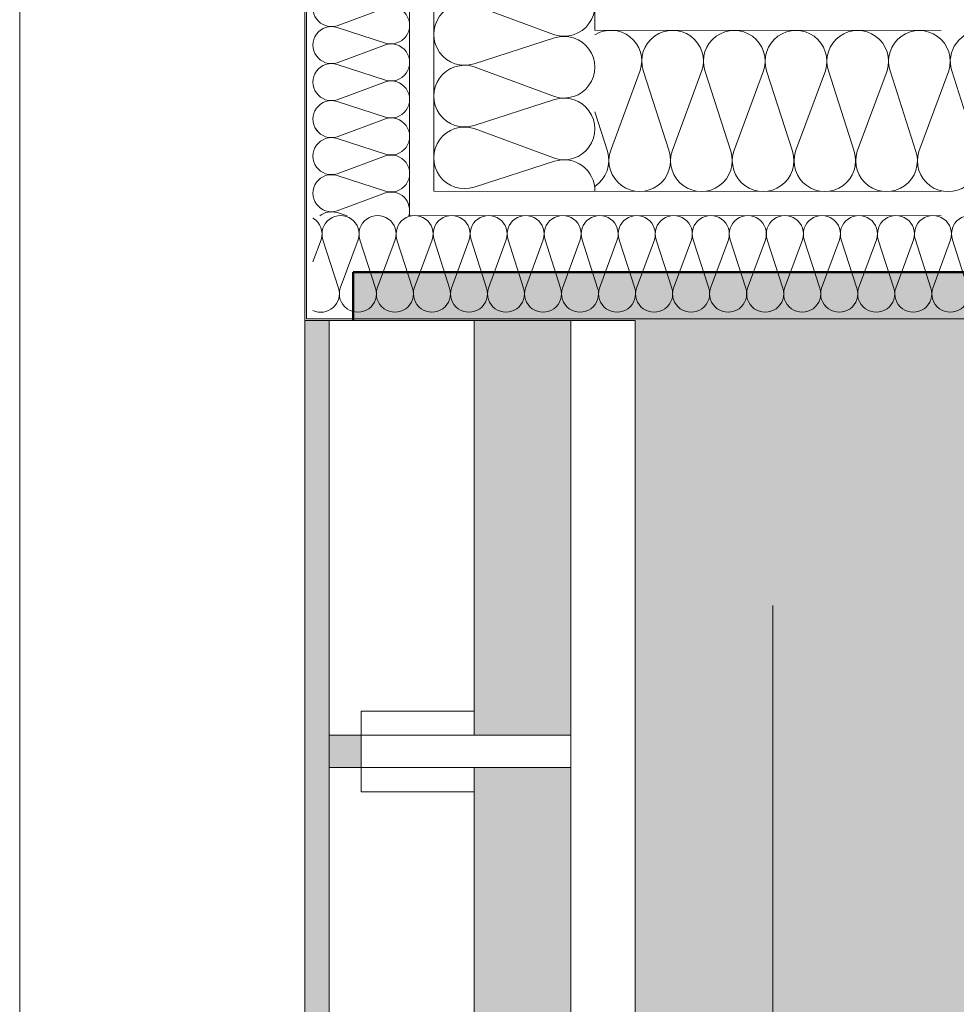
# Model space of a CAD drawing. Header units: metres. Extents: x -180 to 4, y -49 to 6.
# Tile 10 of 256: x -176.018 to -175.437, y -32.042 to -31.43. Entities that reach past the tile are written whole.
import ezdxf

# ---------------------------------------------------------------- set-up
doc = ezdxf.new("R2010")
doc.units = ezdxf.units.M
doc.header["$LTSCALE"] = 0.05
doc.header["$PDMODE"] = 1
doc.header["$PDSIZE"] = -2
doc.layers.get('0').update_dxf_attribs({"lineweight": 25})
for name, color, linetype, lineweight, true_color in [('30 -33 Aussenwände- 7 Fassade_ Elemente', 7, 'Continuous', 9, 0x00aacc), ('30 -34 Innenwände- 6 Elemente', 7, 'Continuous', 9, 0xff6633), ('30 -36 Dächer- 3 Dachbeläge', 7, 'Continuous', 15, 0x9999ff), ('30 -36 Dächer- 4 Dachbekleidungen', 7, 'Continuous', 9, 0xccccff), ('70 -72 Beschriftung- 1 Beschriftung allgemein', 7, 'Continuous', 9, 0xff6633), ('70 -75 Raumstempel- 1 Raumstempel', 1, 'Continuous', 50, 0xff0000), ('70 -76 Bemaßung- 2 Allgemein', 7, 'Continuous', 5, 0x6666cc)]:
    doc.layers.add(name, color=color, linetype=linetype, lineweight=lineweight, true_color=true_color)
doc.layers.add('60- 61 allgemeine Ausstattung- 4 Terrassen', color=7, linetype='Continuous', lineweight=9)
doc.layers.add('Keine', color=7, linetype='Continuous', lineweight=9)
doc.styles.add('Arial', font='arial.ttf')
doc.dimstyles.new('k+k_klein', dxfattribs={"dimtxt": 0.100689, "dimasz": 0.05302, "dimexe": 0.05, "dimexo": 0.15, "dimgap": 0.005, "dimtad": 1, "dimdec": 3, "dimtxsty": 'Arial', "dimblk": 'VW_SLASH-2', "dimblk1": 'VW_SLASH-2', "dimblk2": 'VW_SLASH-2', "dimcen": 0, "dimdle": 0.025, "dimadec": 3, "dimazin": 0, "dimtfac": 0.75, "dimtdec": 3, "dimtix": 1, "dimtmove": 0, "dimatfit": 0, "dimldrblk": 'VW_FILLEDARROW', "dimfxl": 0.1, "dimfxlon": 1, "dimfrac": 2, "dimtolj": 1, "dimarcsym": 0})

# ---------------------------------------------------------------- blocks, each defined once
blk = doc.blocks.new('Gruppe-2455')
at = {"layer": '30 -33 Aussenwände- 7 Fassade_ Elemente', "lineweight": 9, "transparency": 33554687, "flags": 128}
for points in [[(0.1015, -3.99489, 0.324435), (0.12286, -3.98791, 0.324435), (0.12286, -3.96544, 0.324435), (0.1015, -3.95846), (0.0515, -3.97453, -0.324488), (0.03014, -3.96755, -0.324488), (0.03014, -3.94508, -0.324488), (0.0515, -3.9381), (0.1015, -3.95658, 0.324435), (0.12286, -3.9496, 0.324435), (0.12286, -3.92714, 0.324435), (0.1015, -3.92016), (0.0515, -3.93623, -0.324488), (0.03014, -3.92925, -0.324488), (0.03014, -3.90678, -0.324488), (0.0515, -3.8998), (0.1015, -3.91828, 0.324435), (0.12286, -3.9113, 0.324435), (0.12286, -3.88883, 0.324435), (0.1015, -3.88185), (0.0515, -3.89792, -0.760432), (0.03122, -3.86712)], [(0.12574, -3.86712, -0.422404), (0.1015, -3.87998), (0.06672, -3.86712)], [(0.1015, -4.1864, 1.372583), (0.1015, -4.14997), (0.0515, -4.16604, -1.372995), (0.0515, -4.12961), (0.1015, -4.1481, 1.372583), (0.1015, -4.11167), (0.0515, -4.12774, -1.372995), (0.0515, -4.09131), (0.1015, -4.10979, 1.372583), (0.1015, -4.07337), (0.0515, -4.08944, -1.372995), (0.0515, -4.05301), (0.1015, -4.07149, 1.372583), (0.1015, -4.03506), (0.0515, -4.05113, -1.372995), (0.0515, -4.01471), (0.1015, -4.03319, 1.372583), (0.1015, -3.99676), (0.0515, -4.01283, -1.372995), (0.0515, -3.9764), (0.1015, -3.99489, 1.372583), (0.1015, -3.95846), (0.0515, -3.97453, -1.372995), (0.0515, -3.9381), (0.1015, -3.95658, 1.372583), (0.1015, -3.92016), (0.0515, -3.93623, -1.372995), (0.0515, -3.8998)], [(0.1265, -4.20675, 0.513088), (0.1015, -4.18827), (0.0515, -4.20434, -1.372995), (0.0515, -4.16792), (0.1015, -4.1864, 1.372583), (0.1015, -4.14997), (0.0515, -4.16604, -1.372995), (0.0515, -4.12961), (0.1015, -4.1481, 1.372583), (0.1015, -4.11167)]]:
    blk.add_lwpolyline(points, format="xyb", dxfattribs=at)
blk = doc.blocks.new('Gruppe-2456')
at = {"layer": '30 -33 Aussenwände- 7 Fassade_ Elemente', "transparency": 33554687}
blk.add_blockref('Gruppe-2455', (0, 0), dxfattribs=at)
blk = doc.blocks.new('Dämmung-170')
at = {"layer": '30 -33 Aussenwände- 7 Fassade_ Elemente', "color": 7, "transparency": 33554687}
blk.add_blockref('Gruppe-2456', (0, 0), dxfattribs=at)
at = {"layer": '30 -33 Aussenwände- 7 Fassade_ Elemente', "color": 0, "flags": 1}
for tag in ['prm0_value', 'prm1_value', 'prm2_value', 'prm3_value', 'prm4_value', 'prm5_value', 'prm6_value', 'IFC_UUID', 'instanceID', 'prm0_name', 'prm0_type', 'prm2_name', 'prm2_type', 'prm3_name', 'prm3_type', 'prm6_name', 'prm6_type', 'prm1_name', 'prm1_type', 'prm4_name', 'prm4_type', 'prm5_name', 'prm5_type']:
    blk.add_attdef(tag, (-175.80168, -31.53668), '', height=0.00018, dxfattribs=at)
blk = doc.blocks.new('Gruppe-2458')
at = {"layer": '30 -33 Aussenwände- 7 Fassade_ Elemente', "lineweight": 9, "transparency": 33554687, "flags": 128}
for points in [[(0.10156, -4.06541, 0.324435), (0.12292, -4.05844, 0.324435), (0.12293, -4.03598, 0.324435), (0.10158, -4.02898), (0.05157, -4.04501, -0.324488), (0.03021, -4.03802, -0.324488), (0.03023, -4.01554, -0.324488), (0.0516, -4.00858), (0.10158, -4.0271, 0.324435), (0.12295, -4.02014, 0.324435), (0.12296, -3.99767, 0.324435), (0.10161, -3.99068), (0.0516, -4.00671, -0.324488), (0.03024, -3.99971, -0.324488), (0.03026, -3.97724, -0.324488), (0.05163, -3.97028), (0.10161, -3.9888, 0.324435), (0.12297, -3.98184, 0.324435), (0.12299, -3.95937, 0.324435), (0.10164, -3.95237), (0.05163, -3.9684, -0.324488), (0.03027, -3.96141, -0.324488), (0.03029, -3.93894, -0.324488), (0.05166, -3.93198), (0.10164, -3.9505, 0.695025), (0.12387, -3.92235)], [(0.07597, -3.92231), (0.05166, -3.9301, -0.339144), (0.02973, -3.92227)], [(0.1015, -4.14201, 1.372583), (0.10152, -4.10558), (0.05151, -4.12162, -1.372995), (0.05154, -4.08519), (0.10153, -4.10371, 1.372583), (0.10155, -4.06728), (0.05154, -4.08331, -1.372995), (0.05157, -4.04689), (0.10156, -4.06541, 1.372583), (0.10158, -4.02898), (0.05157, -4.04501, -1.372995), (0.0516, -4.00858), (0.10158, -4.0271, 1.372583), (0.10161, -3.99068), (0.0516, -4.00671, -1.372995), (0.05163, -3.97028)], [(0.12648, -4.16239, 0.513088), (0.10149, -4.14389), (0.05148, -4.15992, -1.372995), (0.05151, -4.12349), (0.1015, -4.14201, 1.372583), (0.10152, -4.10558), (0.05151, -4.12162, -1.372995), (0.05154, -4.08519), (0.10153, -4.10371, 1.372583), (0.10155, -4.06728)]]:
    blk.add_lwpolyline(points, format="xyb", dxfattribs=at)
blk = doc.blocks.new('Gruppe-2459')
at = {"layer": '30 -33 Aussenwände- 7 Fassade_ Elemente', "transparency": 33554687}
blk.add_blockref('Gruppe-2458', (0, 0), dxfattribs=at)
blk = doc.blocks.new('Dämmung-171')
at = {"layer": '30 -33 Aussenwände- 7 Fassade_ Elemente', "color": 7, "transparency": 33554687}
blk.add_blockref('Gruppe-2459', (0, 0), dxfattribs=at)
at = {"layer": '30 -33 Aussenwände- 7 Fassade_ Elemente', "color": 0, "flags": 1}
for tag in ['instanceID', 'prm0_value', 'prm1_value', 'prm2_value', 'prm3_value', 'prm4_value', 'prm5_value', 'prm6_value', 'IFC_UUID', 'prm0_name', 'prm0_type', 'prm1_name', 'prm1_type', 'prm2_name', 'prm2_type', 'prm3_name', 'prm3_type', 'prm4_name', 'prm4_type', 'prm5_name', 'prm5_type', 'prm6_name', 'prm6_type']:
    blk.add_attdef(tag, (-175.66108, -31.54147), '', height=0.00018, dxfattribs=at)
blk = doc.blocks.new('Gruppe-2461')
at = {"layer": '30 -33 Aussenwände- 7 Fassade_ Elemente', "lineweight": 9, "transparency": 33554687, "flags": 128}
for points in [[(0.0715, -3.82536, 0.324435), (0.08431, -3.82117, 0.324435), (0.08431, -3.80769, 0.324435), (0.0715, -3.8035), (0.0415, -3.81314, -0.324488), (0.02868, -3.80896, -0.324488), (0.02868, -3.79547, -0.324488), (0.0415, -3.79129), (0.0715, -3.80238, 0.324435), (0.08431, -3.79819, 0.324435), (0.08431, -3.78471, 0.324435), (0.0715, -3.78052), (0.0415, -3.79016, -0.324488), (0.02868, -3.78598, -0.324488), (0.02868, -3.77249, -0.324488), (0.0415, -3.76831), (0.0715, -3.7794, 0.324435), (0.08431, -3.77521, 0.324435), (0.08431, -3.76173, 0.324435), (0.0715, -3.75754), (0.0415, -3.76718, -0.324488), (0.02868, -3.76299, -0.324488), (0.02868, -3.74951, -0.324488), (0.0415, -3.74532), (0.0715, -3.75641, 0.603544), (0.08602, -3.74221)], [(0.0477, -3.74221), (0.0415, -3.7442, -0.252918), (0.03077, -3.74221)], [(0.0715, -4.28499, 1.372583), (0.0715, -4.26314), (0.0415, -4.27278, -1.372995), (0.0415, -4.25092), (0.0715, -4.26201, 1.372583), (0.0715, -4.24015), (0.0415, -4.2498, -1.372995), (0.0415, -4.22794), (0.0715, -4.23903, 1.372583), (0.0715, -4.21717), (0.0415, -4.22681, -1.372995), (0.0415, -4.20496), (0.0715, -4.21605, 1.372583), (0.0715, -4.19419), (0.0415, -4.20383, -1.372995), (0.0415, -4.18198), (0.0715, -4.19307, 1.372583), (0.0715, -4.17121), (0.0415, -4.18085, -1.372995), (0.0415, -4.15899), (0.0715, -4.17008, 1.372583), (0.0715, -4.14823), (0.0415, -4.15787, -1.372995), (0.0415, -4.13601), (0.0715, -4.1471, 1.372583), (0.0715, -4.12525), (0.0415, -4.13489, -1.372995), (0.0415, -4.11303), (0.0715, -4.12412, 1.372583), (0.0715, -4.10226), (0.0415, -4.11191, -1.372995), (0.0415, -4.09005), (0.0715, -4.10114, 1.372583), (0.0715, -4.07928), (0.0415, -4.08892, -1.372995), (0.0415, -4.06707), (0.0715, -4.07816, 1.372583), (0.0715, -4.0563), (0.0415, -4.06594, -1.372995), (0.0415, -4.04409), (0.0715, -4.05518, 1.372583), (0.0715, -4.03332), (0.0415, -4.04296, -1.372995), (0.0415, -4.0211), (0.0715, -4.03219, 1.372583), (0.0715, -4.01034), (0.0415, -4.01998, -1.372995), (0.0415, -3.99812), (0.0715, -4.00921, 1.372583), (0.0715, -3.98736), (0.0415, -3.997, -1.372995), (0.0415, -3.97514), (0.0715, -3.98623, 1.372583), (0.0715, -3.96437), (0.0415, -3.97402, -1.372995), (0.0415, -3.95216), (0.0715, -3.96325, 1.372583), (0.0715, -3.94139), (0.0415, -3.95103, -1.372995), (0.0415, -3.92918), (0.0715, -3.94027, 1.372583), (0.0715, -3.91841), (0.0415, -3.92805, -1.372995), (0.0415, -3.9062), (0.0715, -3.91729, 1.372583), (0.0715, -3.89543), (0.0415, -3.90507, -1.372995), (0.0415, -3.88321), (0.0715, -3.8943, 1.372583), (0.0715, -3.87245), (0.0415, -3.88209, -1.372995), (0.0415, -3.86023), (0.0715, -3.87132, 1.372583), (0.0715, -3.84947), (0.0415, -3.85911, -1.372995), (0.0415, -3.83725), (0.0715, -3.84834, 1.372583), (0.0715, -3.82648), (0.0415, -3.83613, -1.372995), (0.0415, -3.81427), (0.0715, -3.82536, 1.372583), (0.0715, -3.8035), (0.0415, -3.81314, -1.372995), (0.0415, -3.79129), (0.0715, -3.80238, 1.372583), (0.0715, -3.78052), (0.0415, -3.79016, -1.372995), (0.0415, -3.76831)], [(0.0865, -4.2972, 0.513088), (0.0715, -4.28612), (0.0415, -4.29576, -1.372995), (0.0415, -4.2739), (0.0715, -4.28499, 1.372583), (0.0715, -4.26314), (0.0415, -4.27278, -1.372995), (0.0415, -4.25092), (0.0715, -4.26201, 1.372583), (0.0715, -4.24015)]]:
    blk.add_lwpolyline(points, format="xyb", dxfattribs=at)
blk = doc.blocks.new('Gruppe-2462')
at = {"layer": '30 -33 Aussenwände- 7 Fassade_ Elemente', "transparency": 33554687}
blk.add_blockref('Gruppe-2461', (0, 0), dxfattribs=at)
blk = doc.blocks.new('Dämmung-172')
at = {"layer": '30 -33 Aussenwände- 7 Fassade_ Elemente', "color": 7, "transparency": 33554687}
blk.add_blockref('Gruppe-2462', (0, 0), dxfattribs=at)
at = {"layer": '30 -33 Aussenwände- 7 Fassade_ Elemente', "color": 0, "flags": 1}
for tag in ['instanceID', 'prm0_value', 'prm1_value', 'prm2_value', 'prm3_value', 'prm4_value', 'prm5_value', 'prm6_value', 'IFC_UUID', 'prm0_name', 'prm0_type', 'prm1_name', 'prm1_type', 'prm2_name', 'prm2_type', 'prm3_name', 'prm3_type', 'prm4_name', 'prm4_type', 'prm5_name', 'prm5_type', 'prm6_name', 'prm6_type']:
    blk.add_attdef(tag, (-175.83871, -31.55204), '', height=0.00018, dxfattribs=at)
blk = doc.blocks.new('Gruppe-2464')
at = {"layer": '30 -33 Aussenwände- 7 Fassade_ Elemente', "lineweight": 9, "transparency": 33554687, "flags": 128}
for points in [[(0.0715, -3.75641, 0.324435), (0.08431, -3.75223, 0.324435), (0.08431, -3.73875, 0.324435), (0.0715, -3.73456), (0.0415, -3.7442, -0.324488), (0.02868, -3.74001, -0.324488), (0.02868, -3.72653, -0.324488), (0.0415, -3.72234), (0.0715, -3.73343, 0.324435), (0.08431, -3.72925, 0.324435), (0.08431, -3.71576, 0.324435), (0.0715, -3.71158), (0.0415, -3.72122, -0.324488), (0.02868, -3.71703, -0.324488), (0.02868, -3.70355, -0.324488), (0.0415, -3.69936), (0.0715, -3.71045, 0.324435), (0.08431, -3.70626, 0.324435), (0.08431, -3.69278, 0.324435), (0.0715, -3.6886), (0.0415, -3.69824, -0.657726), (0.02761, -3.68237)], [(0.08491, -3.68237, -0.350876), (0.0715, -3.68747), (0.05771, -3.68237)], [(0.0715, -4.28499, 1.372583), (0.0715, -4.26314), (0.0415, -4.27278, -1.372995), (0.0415, -4.25092), (0.0715, -4.26201, 1.372583), (0.0715, -4.24015), (0.0415, -4.2498, -1.372995), (0.0415, -4.22794), (0.0715, -4.23903, 1.372583), (0.0715, -4.21717), (0.0415, -4.22681, -1.372995), (0.0415, -4.20496), (0.0715, -4.21605, 1.372583), (0.0715, -4.19419), (0.0415, -4.20383, -1.372995), (0.0415, -4.18198), (0.0715, -4.19307, 1.372583), (0.0715, -4.17121), (0.0415, -4.18085, -1.372995), (0.0415, -4.15899), (0.0715, -4.17008, 1.372583), (0.0715, -4.14823), (0.0415, -4.15787, -1.372995), (0.0415, -4.13601), (0.0715, -4.1471, 1.372583), (0.0715, -4.12525), (0.0415, -4.13489, -1.372995), (0.0415, -4.11303), (0.0715, -4.12412, 1.372583), (0.0715, -4.10226), (0.0415, -4.11191, -1.372995), (0.0415, -4.09005), (0.0715, -4.10114, 1.372583), (0.0715, -4.07928), (0.0415, -4.08892, -1.372995), (0.0415, -4.06707), (0.0715, -4.07816, 1.372583), (0.0715, -4.0563), (0.0415, -4.06594, -1.372995), (0.0415, -4.04409), (0.0715, -4.05518, 1.372583), (0.0715, -4.03332), (0.0415, -4.04296, -1.372995), (0.0415, -4.0211), (0.0715, -4.03219, 1.372583), (0.0715, -4.01034), (0.0415, -4.01998, -1.372995), (0.0415, -3.99812), (0.0715, -4.00921, 1.372583), (0.0715, -3.98736), (0.0415, -3.997, -1.372995), (0.0415, -3.97514), (0.0715, -3.98623, 1.372583), (0.0715, -3.96437), (0.0415, -3.97402, -1.372995), (0.0415, -3.95216), (0.0715, -3.96325, 1.372583), (0.0715, -3.94139), (0.0415, -3.95103, -1.372995), (0.0415, -3.92918), (0.0715, -3.94027, 1.372583), (0.0715, -3.91841), (0.0415, -3.92805, -1.372995), (0.0415, -3.9062), (0.0715, -3.91729, 1.372583), (0.0715, -3.89543), (0.0415, -3.90507, -1.372995), (0.0415, -3.88321), (0.0715, -3.8943, 1.372583), (0.0715, -3.87245), (0.0415, -3.88209, -1.372995), (0.0415, -3.86023), (0.0715, -3.87132, 1.372583), (0.0715, -3.84947), (0.0415, -3.85911, -1.372995), (0.0415, -3.83725), (0.0715, -3.84834, 1.372583), (0.0715, -3.82648), (0.0415, -3.83613, -1.372995), (0.0415, -3.81427), (0.0715, -3.82536, 1.372583), (0.0715, -3.8035), (0.0415, -3.81314, -1.372995), (0.0415, -3.79129), (0.0715, -3.80238, 1.372583), (0.0715, -3.78052), (0.0415, -3.79016, -1.372995), (0.0415, -3.76831), (0.0715, -3.7794, 1.372583), (0.0715, -3.75754), (0.0415, -3.76718, -1.372995), (0.0415, -3.74532), (0.0715, -3.75641, 1.372583), (0.0715, -3.73456), (0.0415, -3.7442, -1.372995), (0.0415, -3.72234), (0.0715, -3.73343, 1.372583), (0.0715, -3.71158), (0.0415, -3.72122, -1.372995), (0.0415, -3.69936)], [(0.0865, -4.2972, 0.513088), (0.0715, -4.28612), (0.0415, -4.29576, -1.372995), (0.0415, -4.2739), (0.0715, -4.28499, 1.372583), (0.0715, -4.26314), (0.0415, -4.27278, -1.372995), (0.0415, -4.25092), (0.0715, -4.26201, 1.372583), (0.0715, -4.24015)]]:
    blk.add_lwpolyline(points, format="xyb", dxfattribs=at)
blk = doc.blocks.new('Gruppe-2465')
at = {"layer": '30 -33 Aussenwände- 7 Fassade_ Elemente', "transparency": 33554687}
blk.add_blockref('Gruppe-2464', (0, 0), dxfattribs=at)
blk = doc.blocks.new('Dämmung-173')
at = {"layer": '30 -33 Aussenwände- 7 Fassade_ Elemente', "color": 7, "transparency": 33554687}
blk.add_blockref('Gruppe-2465', (0, 0), dxfattribs=at)
at = {"layer": '30 -33 Aussenwände- 7 Fassade_ Elemente', "color": 0, "flags": 1}
for tag in ['instanceID', 'prm0_value', 'prm1_value', 'prm2_value', 'prm3_value', 'prm4_value', 'prm5_value', 'prm6_value', 'prm0_name', 'prm0_type', 'prm1_name', 'prm1_type', 'prm2_name', 'prm2_type', 'prm3_name', 'prm3_type', 'prm4_name', 'prm4_type', 'prm5_name', 'prm5_type', 'prm6_name', 'prm6_type', 'IFC_UUID']:
    blk.add_attdef(tag, (-175.836, -31.62221), '', height=0.00018, dxfattribs=at)
blk = doc.blocks.new('Gruppe-2466')
at = {"layer": '30 -33 Aussenwände- 7 Fassade_ Elemente', "lineweight": 9}
for p, q in [((-175.84, -31.61604), (-175.84, -30.99704)), ((-175.351, -31.61604), (-175.84, -31.61604))]:
    blk.add_line(p, q, dxfattribs=at)
at = {"layer": '30 -33 Aussenwände- 7 Fassade_ Elemente', "lineweight": 9, "flags": 128}
for points in [[(-175.44609, -31.55204), (-175.776, -31.55179), (-175.776, -31.19704)], [(-175.44608, -31.53704), (-175.761, -31.5368), (-175.761, -31.19704)], [(-175.446, -31.43704), (-175.661, -31.43688), (-175.661, -31.19704)]]:
    blk.add_lwpolyline(points, dxfattribs=at)
at = {"layer": '30 -33 Aussenwände- 7 Fassade_ Elemente', "xscale": -1, "rotation": 180}
blk.add_blockref('Dämmung-172', (-175.8625, -35.29425), dxfattribs=at)
at = {"layer": '30 -33 Aussenwände- 7 Fassade_ Elemente'}
blk.add_blockref('Dämmung-170', (-175.7875, -27.32992), dxfattribs=at)
at = {"layer": '30 -33 Aussenwände- 7 Fassade_ Elemente', "rotation": 90}
for name, p in [('Dämmung-171', (-179.58335, -31.56354)), ('Dämmung-173', (-179.51837, -31.63838))]:
    blk.add_blockref(name, p, dxfattribs=at)
blk = doc.blocks.new('Gruppe-11122')
at = {"color": 255}
blk.add_wipeout([(-175.826, -31.61704), (-175.826, -39.83704), (-175.736, -39.83704), (-175.736, -31.61704)], dxfattribs=at).dxf.layer = '30 -34 Innenwände- 6 Elemente'
at = {"layer": '30 -34 Innenwände- 6 Elemente', "flags": 128}
blk.add_lwpolyline([(-175.826, -31.61704), (-175.826, -39.83704), (-175.736, -39.83704), (-175.736, -31.61704)], close=True, dxfattribs=at)
blk = doc.blocks.new('Gruppe-11123')
at = {"color": 255}
blk.add_wipeout([(-175.676, -31.61704), (-175.676, -39.83704), (-175.636, -39.83704), (-175.636, -31.61704)], dxfattribs=at).dxf.layer = '30 -34 Innenwände- 6 Elemente'
at = {"layer": '30 -34 Innenwände- 6 Elemente', "flags": 128}
blk.add_lwpolyline([(-175.676, -31.61704), (-175.676, -39.83704), (-175.636, -39.83704), (-175.636, -31.61704)], close=True, dxfattribs=at)
blk = doc.blocks.new('Gruppe-11124')
at = {"layer": '30 -34 Innenwände- 6 Elemente', "color": 7, "transparency": 33554687}
for name in ['Gruppe-11122', 'Gruppe-11123']:
    blk.add_blockref(name, (0, 0), dxfattribs=at)
blk = doc.blocks.new('Gruppe-11125')
at = {"layer": '30 -34 Innenwände- 6 Elemente', "color": 7, "transparency": 33554687}
blk.add_blockref('Gruppe-11124', (0, 0), dxfattribs=at)
at = {"layer": '30 -34 Innenwände- 6 Elemente', "color": 0, "flags": 1}
for tag in ['instanceID', 'IFC_UUID']:
    blk.add_attdef(tag, (-175.826, -39.83704), '', height=0.00018, dxfattribs=at)
blk = doc.blocks.new('_01-OG1_Tragwerk (2D)')
at = {"layer": '30 -33 Aussenwände- 7 Fassade_ Elemente', "color": 7}
blk.add_blockref('Gruppe-2466', (0, 0), dxfattribs=at)
at = {"layer": '30 -34 Innenwände- 6 Elemente'}
blk.add_blockref('Gruppe-11125', (0, 0), dxfattribs=at)
blk = doc.blocks.new('Gruppe-15060')
at = {"color": 255}
blk.add_wipeout([(-175.736, -31.87454), (-175.806, -31.87454), (-175.806, -31.89454), (-175.736, -31.89454)], dxfattribs=at).dxf.layer = '30 -36 Dächer- 4 Dachbekleidungen'
at = {"layer": '30 -36 Dächer- 3 Dachbeläge', "linetype": 'Continuous', "lineweight": 0, "transparency": 33554687}
blk.add_hatch(color=254, dxfattribs=at).paths.add_polyline_path([(-175.826, -31.87454), (-175.806, -31.87454), (-175.806, -31.89454), (-175.826, -31.89454)])
at = {"layer": '30 -36 Dächer- 3 Dachbeläge', "color": 254, "linetype": 'Continuous', "lineweight": 9, "true_color": 0xccccff, "transparency": 33554687, "flags": 128}
blk.add_lwpolyline([(-175.826, -31.87454), (-175.806, -31.87454), (-175.806, -31.89454), (-175.826, -31.89454)], dxfattribs=at)
at = {"layer": '30 -36 Dächer- 4 Dachbekleidungen', "flags": 128}
for points in [[(-175.736, -31.85954), (-175.806, -31.85954), (-175.806, -31.87454)], [(-175.736, -31.87454), (-175.806, -31.87454), (-175.806, -31.89454), (-175.736, -31.89454)], [(-175.736, -31.90954), (-175.806, -31.90954), (-175.806, -31.89454)]]:
    blk.add_lwpolyline(points, dxfattribs=at)
at = {"color": 255}
blk.add_wipeout([(-175.736, -31.87454), (-175.676, -31.87454), (-175.676, -31.89454), (-175.736, -31.89454)], dxfattribs=at).dxf.layer = '30 -36 Dächer- 4 Dachbekleidungen'
at = {"layer": '30 -36 Dächer- 4 Dachbekleidungen', "flags": 128}
blk.add_lwpolyline([(-175.736, -31.87454), (-175.676, -31.87454), (-175.676, -31.89454), (-175.736, -31.89454)], dxfattribs=at)
blk = doc.blocks.new('Gruppe-15083')
at = {"layer": '60- 61 allgemeine Ausstattung- 4 Terrassen', "linetype": 'Continuous', "lineweight": 9, "transparency": 33554534}
h = blk.add_hatch(dxfattribs=at)
h.set_pattern_fill('Platte 60_60 SRF-1', style=0, pattern_type=2)
h.set_pattern_definition([(90, (-171.951, -31.79404), (-0.6, 7e-17), []), (0, (-171.951, -31.79404), (0, 0.6), [])])
h.paths.add_polyline_path([(-163.67827, -31.79404), (-175.661, -31.79404), (-175.661, -39.71704), (-171.951, -39.71704), (-171.951, -33.59404), (-163.67827, -33.59404)])
at = {"color": 255, "linetype": 'Continuous', "lineweight": 9, "transparency": 33554687}
blk.add_wipeout([(-176.018, -31.26704), (-175.841, -31.26704), (-175.841, -39.37704), (-176.018, -39.37704)], dxfattribs=at).dxf.layer = '30 -33 Aussenwände- 7 Fassade_ Elemente'
at = {"layer": '30 -36 Dächer- 3 Dachbeläge', "linetype": 'Continuous', "lineweight": 0}
blk.add_hatch(color=254, dxfattribs=at).paths.add_polyline_path([(-175.676, -39.71704), (-175.676, -31.61704), (-175.841, -31.61704), (-175.841, -39.86704), (-175.636, -39.86704), (-175.636, -39.71704)])
at = {"layer": '30 -33 Aussenwände- 7 Fassade_ Elemente', "color": 7, "linetype": 'Continuous', "lineweight": 9, "transparency": 33554687, "flags": 128}
blk.add_lwpolyline([(-176.018, -31.26704), (-175.841, -31.26704), (-175.841, -39.37704), (-176.018, -39.37704)], close=True, dxfattribs=at)
at = {"layer": '30 -36 Dächer- 3 Dachbeläge', "flags": 128}
blk.add_lwpolyline([(-175.676, -39.71704), (-175.676, -31.61704), (-175.841, -31.61704), (-175.841, -39.86704), (-175.636, -39.86704), (-175.636, -39.71704)], close=True, dxfattribs=at)
at = {"color": 255}
for points in [[(-175.826, -31.61704), (-175.736, -31.61704), (-175.736, -39.86704), (-175.826, -39.86704)], [(-175.676, -31.61704), (-175.636, -31.61704), (-175.636, -39.86704), (-175.676, -39.86704)]]:
    blk.add_wipeout(points, dxfattribs=at).dxf.layer = '30 -36 Dächer- 4 Dachbekleidungen'
at = {"layer": '30 -36 Dächer- 4 Dachbekleidungen', "flags": 128}
for points in [[(-175.826, -31.61704), (-175.736, -31.61704), (-175.736, -39.86704), (-175.826, -39.86704)], [(-175.676, -31.61704), (-175.636, -31.61704), (-175.636, -39.86704), (-175.676, -39.86704)]]:
    blk.add_lwpolyline(points, close=True, dxfattribs=at)
at = {"layer": '70 -72 Beschriftung- 1 Beschriftung allgemein', "color": 7}
blk.add_blockref('Gruppe-15060', (0, 0), dxfattribs=at)
blk = doc.blocks.new('_OG1_2D (2D)')
at = {"layer": '70 -75 Raumstempel- 1 Raumstempel', "linetype": 'Continuous', "lineweight": 0, "true_color": 0xff0000}
blk.add_hatch(color=1, dxfattribs=at).paths.add_polyline_path([(-175.81099996, -31.58704198), (-175.81099996, -42.95704198), (-172.81099996, -42.95704198), (-172.81099996, -40.13704198), (-173.31099996, -40.13704198), (-173.31099996, -39.83704198), (-160.61099996, -39.83704198), (-160.61099996, -39.40704198), (-160.81799996, -39.40704198), (-160.81799996, -31.79404198), (-175.38099996, -31.79404198), (-175.38099996, -31.58704198)])
at = {"layer": '30 -33 Aussenwände- 7 Fassade_ Elemente', "flags": 128}
blk.add_lwpolyline([(-160.61099996, -39.83704198), (-173.02599996, -39.83704198), (-173.02599996, -40.13704198), (-172.84599996, -40.13704198), (-172.84599996, -42.95704198), (-175.84599996, -42.95704198), (-175.84599996, -39.86704198), (-175.84099996, -39.86704198), (-175.84099996, -31.57890856)], dxfattribs=at)
at = {"layer": '70 -75 Raumstempel- 1 Raumstempel', "flags": 128}
blk.add_lwpolyline([(-175.81099996, -31.58704198), (-175.81099996, -42.95704198), (-172.81099996, -42.95704198), (-172.81099996, -40.13704198), (-173.31099996, -40.13704198), (-173.31099996, -39.83704198), (-160.61099996, -39.83704198), (-160.61099996, -39.40704198), (-160.81799996, -39.40704198), (-160.81799996, -31.79404198), (-175.38099996, -31.79404198), (-175.38099996, -31.58704198)], close=True, dxfattribs=at)
at = {"layer": 'Keine', "color": 7}
blk.add_blockref('Gruppe-15083', (0, 0), dxfattribs=at)
blk = doc.blocks.new('VW_SLASH-2')
at = {"color": 0, "linetype": 'ByBlock', "lineweight": -2, "transparency": 16777216}
blk.add_line((0.472, 0), (-1, 0), dxfattribs=at)
at = {"color": 0, "lineweight": 5, "transparency": 16777216, "flags": 128}
blk.add_lwpolyline([(0.5, 0.5), (-0.5, -0.5)], dxfattribs=at)
blk = doc.blocks.new('*D16728')
at = {"layer": '70 -76 Bemaßung- 2 Allgemein', "color": 0, "lineweight": -2}
for p, q in [((-176.018, -44.17204), (-176.018, -44.32204)), ((-175.84, -44.17204), (-175.84, -44.32204)), ((-176.07102, -44.27204), (-176.12404, -44.27204)), ((-175.84, -44.27204), (-176.018, -44.27204)), ((-175.78698, -44.27204), (-175.73396, -44.27204))]:
    blk.add_line(p, q, dxfattribs=at)
at = {"layer": 'Defpoints', "color": 0}
for p in [(-176.018, -31.14704), (-175.84, -31.61604), (-176.018, -44.27204)]:
    blk.add_point(p, dxfattribs=at)
at = {"layer": '70 -76 Bemaßung- 2 Allgemein', "color": 0, "lineweight": -2, "xscale": 0.05302001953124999, "yscale": 0.05302001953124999, "zscale": 0.05302001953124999}
blk.add_blockref('VW_SLASH-2', (-176.018, -44.27204), dxfattribs=at)
at = {"layer": '70 -76 Bemaßung- 2 Allgemein', "color": 0, "lineweight": -2, "xscale": 0.05302001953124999, "yscale": 0.05302001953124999, "zscale": 0.05302001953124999, "rotation": 180}
blk.add_blockref('VW_SLASH-2', (-175.84, -44.27204), dxfattribs=at)
at = {"layer": '70 -76 Bemaßung- 2 Allgemein', "color": 0, "insert": (-175.929, -44.54159), "char_height": 0.1006887, "attachment_point": 5, "style": 'Arial'}
blk.add_mtext('\\A1;17\\S8^ ;', dxfattribs=at)
blk = doc.blocks.new('VW_FILLEDARROW')
at = {"linetype": 'Continuous', "lineweight": 0, "transparency": 16777216}
blk.add_hatch(color=0, dxfattribs=at).paths.add_polyline_path([(-2.829, 0.758), (0, 0), (-2.829, -0.758)])
at = {"color": 0, "lineweight": 5, "transparency": 16777216, "flags": 128}
blk.add_lwpolyline([(-2.829, 0.758), (0, 0), (-2.829, -0.758)], close=True, dxfattribs=at)
blk = doc.blocks.new('*D16729')
at = {"layer": '70 -76 Bemaßung- 2 Allgemein', "color": 0, "lineweight": -2}
for p, q in [((-175.84, -44.17204), (-175.84, -44.32204)), ((-175.421, -44.17204), (-175.421, -44.32204)), ((-175.47402, -44.27204), (-175.78698, -44.27204))]:
    blk.add_line(p, q, dxfattribs=at)
at = {"layer": 'Defpoints', "color": 0}
for p in [(-175.84, -31.61604), (-175.421, -41.29404), (-175.84, -44.27204)]:
    blk.add_point(p, dxfattribs=at)
at = {"layer": '70 -76 Bemaßung- 2 Allgemein', "color": 0, "lineweight": -2, "xscale": 0.05302001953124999, "yscale": 0.05302001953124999, "zscale": 0.05302001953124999, "rotation": 180}
blk.add_blockref('VW_SLASH-2', (-175.84, -44.27204), dxfattribs=at)
at = {"layer": '70 -76 Bemaßung- 2 Allgemein', "color": 0, "lineweight": -2, "xscale": 0.05302001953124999, "yscale": 0.05302001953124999, "zscale": 0.05302001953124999}
blk.add_blockref('VW_SLASH-2', (-175.421, -44.27204), dxfattribs=at)
at = {"layer": '70 -76 Bemaßung- 2 Allgemein', "color": 0, "insert": (-175.6305, -44.19386), "char_height": 0.1006887, "attachment_point": 5, "style": 'Arial'}
blk.add_mtext('\\A1;41\\S9^ ;', dxfattribs=at)
blk = doc.blocks.new('*D16995')
at = {"layer": '70 -76 Bemaßung- 2 Allgemein', "color": 0, "lineweight": -2}
for p, q in [((-177.668, -31.19704), (-177.818, -31.19704)), ((-177.768, -31.56302), (-177.768, -31.25006)), ((-177.668, -31.61604), (-177.818, -31.61604))]:
    blk.add_line(p, q, dxfattribs=at)
at = {"layer": 'Defpoints', "color": 0}
for p in [(-177.768, -31.19704), (-177.268, -31.19704), (-175.84, -31.61604)]:
    blk.add_point(p, dxfattribs=at)
at = {"layer": '70 -76 Bemaßung- 2 Allgemein', "color": 0, "lineweight": -2, "xscale": 0.05302001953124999, "yscale": 0.05302001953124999, "zscale": 0.05302001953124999}
for p, rotation in [((-177.768, -31.19704), 90), ((-177.768, -31.61604), 270)]:
    blk.add_blockref('VW_SLASH-2', p, dxfattribs=dict(at, rotation=rotation))
at = {"layer": '70 -76 Bemaßung- 2 Allgemein', "color": 0, "insert": (-177.84618, -31.40654), "char_height": 0.1006887, "attachment_point": 5, "rotation": 90, "style": 'Arial'}
blk.add_mtext('\\A1;41\\S9^ ;', dxfattribs=at)
blk = doc.blocks.new('*D16996')
at = {"layer": '70 -76 Bemaßung- 2 Allgemein', "color": 0, "lineweight": -2}
for p, q in [((-177.668, -31.61604), (-177.818, -31.61604)), ((-177.768, -31.74102), (-177.768, -31.66906)), ((-177.668, -31.79404), (-177.818, -31.79404))]:
    blk.add_line(p, q, dxfattribs=at)
at = {"layer": 'Defpoints', "color": 0}
for p in [(-177.768, -31.61604), (-175.84, -31.61604), (-175.371, -31.79404)]:
    blk.add_point(p, dxfattribs=at)
at = {"layer": '70 -76 Bemaßung- 2 Allgemein', "color": 0, "lineweight": -2, "xscale": 0.05302001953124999, "yscale": 0.05302001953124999, "zscale": 0.05302001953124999}
for p, rotation in [((-177.768, -31.61604), 90), ((-177.768, -31.79404), 270)]:
    blk.add_blockref('VW_SLASH-2', p, dxfattribs=dict(at, rotation=rotation))
at = {"layer": '70 -76 Bemaßung- 2 Allgemein', "color": 0, "insert": (-177.85896, -31.68782), "char_height": 0.1006887, "attachment_point": 5, "rotation": 90, "style": 'Arial'}
blk.add_mtext('\\A1;17\\S8^ ;', dxfattribs=at)
blk = doc.blocks.new('Gruppe-15268')
at = {"layer": '70 -76 Bemaßung- 2 Allgemein'}
for base, p1, p2, text, override, picture, middle in [((-176.018, -44.27204), (-175.84, -31.61604), (-176.018, -31.14704), '17\\S8^ ;', {"dimtxt": 0.100689, "dimgap": 0.01, "dimpost": '<>', "dimtxsty": 'Arial', "dimtix": 0, "dimtmove": 2}, '*D16728', (-175.929, -44.54159)), ((-175.84, -44.27204), (-175.421, -41.29404), (-175.84, -31.61604), '41\\S9^ ;', {"dimtxt": 0.100689, "dimgap": 0.01, "dimpost": '<>', "dimtxsty": 'Arial', "dimtmove": 2}, '*D16729', (-175.6305, -44.19386))]:
    dim = blk.add_linear_dim(base=base, p1=p1, p2=p2, text=text, dimstyle='k+k_klein', override=override, dxfattribs=at)
    dim.commit()
    dim.dimension.update_dxf_attribs({"geometry": picture, "text_midpoint": middle})
blk = doc.blocks.new('Gruppe-15271')
at = {"layer": '70 -76 Bemaßung- 2 Allgemein'}
dim = blk.add_linear_dim(base=(-177.76799996, -31.19704198), p1=(-175.83999996, -31.61604198), p2=(-177.26799996, -31.19704198), angle=270, text='41\\S9^ ;', dimstyle='k+k_klein', override={"dimtxt": 0.100689, "dimgap": 0.01, "dimdec": 8, "dimpost": '<>', "dimtxsty": 'Arial', "dimtmove": 2}, dxfattribs=at)
dim.commit()
dim.dimension.update_dxf_attribs({"geometry": '*D16995', "text_midpoint": (-177.84618297, -31.40654198)})
dim = blk.add_linear_dim(base=(-177.76799996, -31.61604198), p1=(-175.37099996, -31.79404198), p2=(-175.83999996, -31.61604198), angle=270, text='17\\S8^ ;', dimstyle='k+k_klein', override={"dimtxt": 0.100689, "dimgap": 0.01, "dimdec": 8, "dimpost": '<>', "dimtxsty": 'Arial', "dimtmove": 2}, dxfattribs=at)
dim.commit()
dim.dimension.update_dxf_attribs({"geometry": '*D16996', "text_midpoint": (-177.85896246, -31.68782186), "dimtype": 160})
blk = doc.blocks.new('_OG1_2D Bemaßung_ Beschriftung (2D)')
at = {"layer": '70 -76 Bemaßung- 2 Allgemein'}
for name in ['Gruppe-15271', 'Gruppe-15268']:
    blk.add_blockref(name, (0, 0), dxfattribs=at)

msp = doc.modelspace()

# ---------------------------------------------------------------- block references
at = {"layer": 'Keine', "color": 1}
msp.add_blockref('_01-OG1_Tragwerk (2D)', (0, 0), dxfattribs=at)

# ---------------------------------------------------------------- next in the draw order: block references
msp.add_blockref('_OG1_2D (2D)', (0, 0), dxfattribs=at)

# ---------------------------------------------------------------- next in the draw order: block references
msp.add_blockref('_OG1_2D Bemaßung_ Beschriftung (2D)', (0, 0), dxfattribs=at)

doc.saveas('drawing.dxf')
